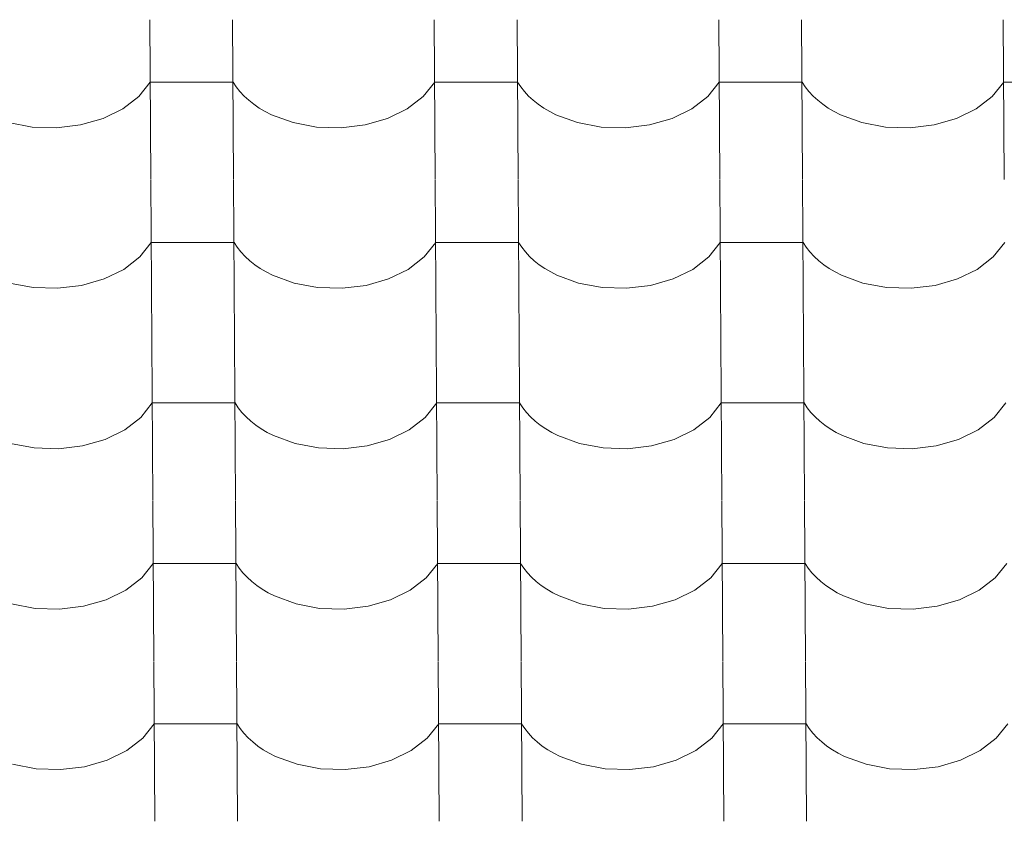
# Model space of a CAD drawing. Header units: millimetres. Extents: x -29001 to 109416, y -1251 to 13451.
# Tile 94 of 163: x -11177 to -10606, y 9963 to 10427. Entities that reach past the tile are written whole.
import ezdxf

# ---------------------------------------------------------------- set-up
doc = ezdxf.new("R2010")
doc.units = ezdxf.units.MM
doc.header["$MEASUREMENT"] = 0
doc.layers.add('POHLED JIŽNÍ_1_Konstrukce - nosné', color=7, linetype='Continuous')
doc.layers.add('POHLED JIŽNÍ_1_Nové_Výplně - Povrchové', color=7, linetype='Continuous')

# ---------------------------------------------------------------- blocks, each defined once
blk = doc.blocks.new('*X1', base_point=(-31394.74, -25864.88))
at = {"layer": 'POHLED JIŽNÍ_1_Nové_Výplně - Povrchové', "color": 21, "linetype": 'Continuous', "lineweight": 20, "true_color": 0xffaaaa}
for p, q in [((-11101.51, 10427.24), (-11100.93, 10334.56)), ((-11053.47, 10427.24), (-11052.89, 10334.56)), ((-10936.51, 10427.24), (-10935.93, 10334.56)), ((-10888.48, 10427.24), (-10887.9, 10334.56)), ((-10771.51, 10427.24), (-10770.93, 10334.56)), ((-10723.48, 10427.24), (-10722.9, 10334.56)), ((-10606.52, 10427.24), (-10605.94, 10334.56)), ((-11107.9, 10382.7), (-11101.28, 10391.08)), ((-11077.26, 10391.08), (-11101.28, 10391.08)), ((-11053.25, 10391.08), (-11077.26, 10391.08)), ((-11053.25, 10391.08), (-11051.41, 10388.29)), ((-11051.41, 10388.29), (-11049.27, 10385.59)), ((-10942.9, 10382.7), (-10936.28, 10391.08)), ((-10912.27, 10391.08), (-10936.28, 10391.08)), ((-10888.25, 10391.08), (-10912.27, 10391.08)), ((-10888.25, 10391.08), (-10886.41, 10388.29)), ((-10886.41, 10388.29), (-10884.27, 10385.59)), ((-10777.9, 10382.7), (-10771.29, 10391.08)), ((-10747.27, 10391.08), (-10771.29, 10391.08)), ((-10723.25, 10391.08), (-10747.27, 10391.08)), ((-10723.25, 10391.08), (-10721.41, 10388.29)), ((-10721.41, 10388.29), (-10719.27, 10385.59)), ((-10612.9, 10382.7), (-10606.29, 10391.08)), ((-10582.27, 10391.08), (-10606.29, 10391.08)), ((-11117.16, 10375.52), (-11107.9, 10382.7)), ((-11049.27, 10385.59), (-11046.84, 10383)), ((-11046.84, 10383), (-11044.15, 10380.54)), ((-10952.16, 10375.52), (-10942.9, 10382.7)), ((-10884.27, 10385.59), (-10881.85, 10383)), ((-10881.85, 10383), (-10879.15, 10380.54)), ((-10787.17, 10375.52), (-10777.9, 10382.7)), ((-10719.27, 10385.59), (-10716.85, 10383)), ((-10716.85, 10383), (-10714.15, 10380.54)), ((-10622.17, 10375.52), (-10612.9, 10382.7)), ((-11044.15, 10380.54), (-11041.19, 10378.21)), ((-11041.19, 10378.21), (-11037.99, 10376.04)), ((-11037.99, 10376.04), (-11034.57, 10374.02)), ((-10879.15, 10380.54), (-10876.19, 10378.21)), ((-10876.19, 10378.21), (-10873, 10376.04)), ((-10873, 10376.04), (-10869.57, 10374.02)), ((-10714.15, 10380.54), (-10711.2, 10378.21)), ((-10711.2, 10378.21), (-10708, 10376.04)), ((-10708, 10376.04), (-10704.57, 10374.02)), ((-11141.64, 10366.21), (-11128.6, 10369.93)), ((-11128.6, 10369.93), (-11117.16, 10375.52)), ((-11034.57, 10374.02), (-11030.94, 10372.17)), ((-11030.94, 10372.17), (-11018.46, 10367.6)), ((-10976.64, 10366.21), (-10963.61, 10369.93)), ((-10963.61, 10369.93), (-10952.16, 10375.52)), ((-10869.57, 10374.02), (-10865.94, 10372.17)), ((-10865.94, 10372.17), (-10853.47, 10367.6)), ((-10811.65, 10366.21), (-10798.61, 10369.93)), ((-10798.61, 10369.93), (-10787.17, 10375.52)), ((-10704.57, 10374.02), (-10700.94, 10372.17)), ((-10700.94, 10372.17), (-10688.47, 10367.6)), ((-10646.65, 10366.21), (-10633.61, 10369.93)), ((-10633.61, 10369.93), (-10622.17, 10375.52)), ((-11183.46, 10367.6), (-11169.79, 10365.01)), ((-11169.79, 10365.01), (-11155.6, 10364.54)), ((-11155.6, 10364.54), (-11141.64, 10366.21)), ((-11018.46, 10367.6), (-11004.79, 10365.01)), ((-11004.79, 10365.01), (-10990.61, 10364.54)), ((-10990.61, 10364.54), (-10976.64, 10366.21)), ((-10853.47, 10367.6), (-10839.79, 10365.01)), ((-10839.79, 10365.01), (-10825.61, 10364.54)), ((-10825.61, 10364.54), (-10811.65, 10366.21)), ((-10688.47, 10367.6), (-10674.79, 10365.01)), ((-10674.79, 10365.01), (-10660.61, 10364.54)), ((-10660.61, 10364.54), (-10646.65, 10366.21)), ((-11100.93, 10334.23), (-11100.35, 10241.55)), ((-11052.89, 10334.23), (-11052.31, 10241.55)), ((-10935.93, 10334.23), (-10935.35, 10241.55)), ((-10887.89, 10334.23), (-10887.31, 10241.55)), ((-10770.93, 10334.23), (-10770.35, 10241.55)), ((-10722.9, 10334.23), (-10722.32, 10241.55)), ((-11107.32, 10289.69), (-11100.7, 10298.07)), ((-11076.68, 10298.07), (-11100.7, 10298.07)), ((-11052.67, 10298.07), (-11076.68, 10298.07)), ((-11052.67, 10298.07), (-11050.82, 10295.28)), ((-10942.32, 10289.69), (-10935.7, 10298.07)), ((-10911.69, 10298.07), (-10935.7, 10298.07)), ((-10887.67, 10298.07), (-10911.69, 10298.07)), ((-10887.67, 10298.07), (-10885.83, 10295.28)), ((-10777.32, 10289.69), (-10770.71, 10298.07)), ((-10746.69, 10298.07), (-10770.71, 10298.07)), ((-10722.67, 10298.07), (-10746.69, 10298.07)), ((-10722.67, 10298.07), (-10720.83, 10295.28)), ((-10612.32, 10289.69), (-10605.71, 10298.07)), ((-11050.82, 10295.28), (-11048.69, 10292.58)), ((-11048.69, 10292.58), (-11046.26, 10290)), ((-11046.26, 10290), (-11043.57, 10287.53)), ((-10885.83, 10295.28), (-10883.69, 10292.58)), ((-10883.69, 10292.58), (-10881.26, 10290)), ((-10881.26, 10290), (-10878.57, 10287.53)), ((-10720.83, 10295.28), (-10718.69, 10292.58)), ((-10718.69, 10292.58), (-10716.27, 10290)), ((-10716.27, 10290), (-10713.57, 10287.53)), ((-11116.58, 10282.51), (-11107.32, 10289.69)), ((-11043.57, 10287.53), (-11040.61, 10285.2)), ((-11040.61, 10285.2), (-11037.41, 10283.03)), ((-10951.58, 10282.51), (-10942.32, 10289.69)), ((-10878.57, 10287.53), (-10875.61, 10285.2)), ((-10875.61, 10285.2), (-10872.41, 10283.03)), ((-10786.59, 10282.51), (-10777.32, 10289.69)), ((-10713.57, 10287.53), (-10710.62, 10285.2)), ((-10710.62, 10285.2), (-10707.42, 10283.03)), ((-10621.59, 10282.51), (-10612.32, 10289.69)), ((-11128.02, 10276.92), (-11116.58, 10282.51)), ((-11037.41, 10283.03), (-11033.99, 10281.01)), ((-11033.99, 10281.01), (-11030.35, 10279.16)), ((-11030.35, 10279.16), (-11017.88, 10274.59)), ((-10963.03, 10276.92), (-10951.58, 10282.51)), ((-10872.41, 10283.03), (-10868.99, 10281.01)), ((-10868.99, 10281.01), (-10865.36, 10279.16)), ((-10865.36, 10279.16), (-10852.89, 10274.59)), ((-10798.03, 10276.92), (-10786.59, 10282.51)), ((-10707.42, 10283.03), (-10703.99, 10281.01)), ((-10703.99, 10281.01), (-10700.36, 10279.16)), ((-10700.36, 10279.16), (-10687.89, 10274.59)), ((-10633.03, 10276.92), (-10621.59, 10282.51)), ((-11182.88, 10274.59), (-11169.2, 10272)), ((-11155.02, 10271.53), (-11141.06, 10273.2)), ((-11141.06, 10273.2), (-11128.02, 10276.92)), ((-11017.88, 10274.59), (-11004.21, 10272)), ((-10990.03, 10271.53), (-10976.06, 10273.2)), ((-10976.06, 10273.2), (-10963.03, 10276.92)), ((-10852.89, 10274.59), (-10839.21, 10272)), ((-10825.03, 10271.53), (-10811.06, 10273.2)), ((-10811.06, 10273.2), (-10798.03, 10276.92)), ((-10687.89, 10274.59), (-10674.21, 10272)), ((-10660.03, 10271.53), (-10646.07, 10273.2)), ((-10646.07, 10273.2), (-10633.03, 10276.92)), ((-11169.2, 10272), (-11155.02, 10271.53)), ((-11004.21, 10272), (-10990.03, 10271.53)), ((-10839.21, 10272), (-10825.03, 10271.53)), ((-10674.21, 10272), (-10660.03, 10271.53)), ((-11100.34, 10241.22), (-11099.77, 10148.54)), ((-11052.31, 10241.22), (-11051.73, 10148.54)), ((-10935.35, 10241.22), (-10934.77, 10148.54)), ((-10887.31, 10241.22), (-10886.73, 10148.54)), ((-10770.35, 10241.22), (-10769.77, 10148.54)), ((-10722.32, 10241.22), (-10721.74, 10148.54)), ((-11106.73, 10196.68), (-11100.12, 10205.06)), ((-11076.1, 10205.06), (-11100.12, 10205.06)), ((-11052.08, 10205.06), (-11076.1, 10205.06)), ((-11052.08, 10205.06), (-11050.24, 10202.27)), ((-10941.74, 10196.68), (-10935.12, 10205.06)), ((-10911.1, 10205.06), (-10935.12, 10205.06)), ((-10887.09, 10205.06), (-10911.1, 10205.06)), ((-10887.09, 10205.06), (-10885.25, 10202.27)), ((-10776.74, 10196.68), (-10770.12, 10205.06)), ((-10746.11, 10205.06), (-10770.12, 10205.06)), ((-10722.09, 10205.06), (-10746.11, 10205.06)), ((-10722.09, 10205.06), (-10720.25, 10202.27)), ((-10611.74, 10196.68), (-10605.13, 10205.06)), ((-11050.24, 10202.27), (-11048.1, 10199.57)), ((-11048.1, 10199.57), (-11045.68, 10196.99)), ((-10885.25, 10202.27), (-10883.11, 10199.57)), ((-10883.11, 10199.57), (-10880.68, 10196.99)), ((-10720.25, 10202.27), (-10718.11, 10199.57)), ((-10718.11, 10199.57), (-10715.69, 10196.99)), ((-11116, 10189.51), (-11106.73, 10196.68)), ((-11045.68, 10196.99), (-11042.98, 10194.52)), ((-11042.98, 10194.52), (-11040.03, 10192.2)), ((-10951, 10189.51), (-10941.74, 10196.68)), ((-10880.68, 10196.99), (-10877.99, 10194.52)), ((-10877.99, 10194.52), (-10875.03, 10192.2)), ((-10786, 10189.51), (-10776.74, 10196.68)), ((-10715.69, 10196.99), (-10712.99, 10194.52)), ((-10712.99, 10194.52), (-10710.03, 10192.2)), ((-10621.01, 10189.51), (-10611.74, 10196.68)), ((-11127.44, 10183.91), (-11116, 10189.51)), ((-11040.03, 10192.2), (-11036.83, 10190.02)), ((-11036.83, 10190.02), (-11033.41, 10188)), ((-11033.41, 10188), (-11029.77, 10186.15)), ((-10962.44, 10183.91), (-10951, 10189.51)), ((-10875.03, 10192.2), (-10871.83, 10190.02)), ((-10871.83, 10190.02), (-10868.41, 10188)), ((-10868.41, 10188), (-10864.78, 10186.15)), ((-10797.45, 10183.91), (-10786, 10189.51)), ((-10710.03, 10192.2), (-10706.84, 10190.02)), ((-10706.84, 10190.02), (-10703.41, 10188)), ((-10703.41, 10188), (-10699.78, 10186.15)), ((-10632.45, 10183.91), (-10621.01, 10189.51)), ((-11182.3, 10181.58), (-11168.62, 10178.99)), ((-11140.48, 10180.19), (-11127.44, 10183.91)), ((-11029.77, 10186.15), (-11017.3, 10181.58)), ((-11017.3, 10181.58), (-11003.63, 10178.99)), ((-10975.48, 10180.19), (-10962.44, 10183.91)), ((-10864.78, 10186.15), (-10852.3, 10181.58)), ((-10852.3, 10181.58), (-10838.63, 10178.99)), ((-10810.48, 10180.19), (-10797.45, 10183.91)), ((-10699.78, 10186.15), (-10687.31, 10181.58)), ((-10687.31, 10181.58), (-10673.63, 10178.99)), ((-10645.48, 10180.19), (-10632.45, 10183.91)), ((-11168.62, 10178.99), (-11154.44, 10178.52)), ((-11154.44, 10178.52), (-11140.48, 10180.19)), ((-11003.63, 10178.99), (-10989.44, 10178.52)), ((-10989.44, 10178.52), (-10975.48, 10180.19)), ((-10838.63, 10178.99), (-10824.45, 10178.52)), ((-10824.45, 10178.52), (-10810.48, 10180.19)), ((-10673.63, 10178.99), (-10659.45, 10178.52)), ((-10659.45, 10178.52), (-10645.48, 10180.19)), ((-11099.76, 10148.21), (-11099.18, 10055.54)), ((-11051.73, 10148.21), (-11051.15, 10055.54)), ((-10934.77, 10148.21), (-10934.19, 10055.54)), ((-10886.73, 10148.21), (-10886.15, 10055.54)), ((-10769.77, 10148.21), (-10769.19, 10055.54)), ((-10721.73, 10148.21), (-10721.15, 10055.54)), ((-11106.15, 10103.67), (-11099.54, 10112.05)), ((-11075.52, 10112.05), (-11099.54, 10112.05)), ((-11051.5, 10112.05), (-11075.52, 10112.05)), ((-11051.5, 10112.05), (-11049.66, 10109.26)), ((-11049.66, 10109.26), (-11047.52, 10106.56)), ((-10941.16, 10103.67), (-10934.54, 10112.05)), ((-10910.52, 10112.05), (-10934.54, 10112.05)), ((-10886.51, 10112.05), (-10910.52, 10112.05)), ((-10886.51, 10112.05), (-10884.66, 10109.26)), ((-10884.66, 10109.26), (-10882.53, 10106.56)), ((-10776.16, 10103.67), (-10769.54, 10112.05)), ((-10745.52, 10112.05), (-10769.54, 10112.05)), ((-10721.51, 10112.05), (-10745.52, 10112.05)), ((-10721.51, 10112.05), (-10719.67, 10109.26)), ((-10719.67, 10109.26), (-10717.53, 10106.56)), ((-10611.16, 10103.67), (-10604.54, 10112.05)), ((-11115.42, 10096.5), (-11106.15, 10103.67)), ((-11047.52, 10106.56), (-11045.1, 10103.98)), ((-11045.1, 10103.98), (-11042.4, 10101.51)), ((-10950.42, 10096.5), (-10941.16, 10103.67)), ((-10882.53, 10106.56), (-10880.1, 10103.98)), ((-10880.1, 10103.98), (-10877.41, 10101.51)), ((-10785.42, 10096.5), (-10776.16, 10103.67)), ((-10717.53, 10106.56), (-10715.1, 10103.98)), ((-10715.1, 10103.98), (-10712.41, 10101.51)), ((-10620.43, 10096.5), (-10611.16, 10103.67)), ((-11126.86, 10090.91), (-11115.42, 10096.5)), ((-11042.4, 10101.51), (-11039.45, 10099.19)), ((-11039.45, 10099.19), (-11036.25, 10097.01)), ((-11036.25, 10097.01), (-11032.82, 10094.99)), ((-10961.86, 10090.91), (-10950.42, 10096.5)), ((-10877.41, 10101.51), (-10874.45, 10099.19)), ((-10874.45, 10099.19), (-10871.25, 10097.01)), ((-10871.25, 10097.01), (-10867.83, 10094.99)), ((-10796.86, 10090.91), (-10785.42, 10096.5)), ((-10712.41, 10101.51), (-10709.45, 10099.19)), ((-10709.45, 10099.19), (-10706.25, 10097.01)), ((-10706.25, 10097.01), (-10702.83, 10094.99)), ((-10631.87, 10090.91), (-10620.43, 10096.5)), ((-11139.9, 10087.18), (-11126.86, 10090.91)), ((-11032.82, 10094.99), (-11029.19, 10093.14)), ((-11029.19, 10093.14), (-11016.72, 10088.57)), ((-10974.9, 10087.18), (-10961.86, 10090.91)), ((-10867.83, 10094.99), (-10864.19, 10093.14)), ((-10864.19, 10093.14), (-10851.72, 10088.57)), ((-10809.9, 10087.18), (-10796.86, 10090.91)), ((-10702.83, 10094.99), (-10699.2, 10093.14)), ((-10699.2, 10093.14), (-10686.72, 10088.57)), ((-10644.9, 10087.18), (-10631.87, 10090.91)), ((-11181.72, 10088.57), (-11168.04, 10085.98)), ((-11168.04, 10085.98), (-11153.86, 10085.51)), ((-11153.86, 10085.51), (-11139.9, 10087.18)), ((-11016.72, 10088.57), (-11003.04, 10085.98)), ((-11003.04, 10085.98), (-10988.86, 10085.51)), ((-10988.86, 10085.51), (-10974.9, 10087.18)), ((-10851.72, 10088.57), (-10838.05, 10085.98)), ((-10838.05, 10085.98), (-10823.87, 10085.51)), ((-10823.87, 10085.51), (-10809.9, 10087.18)), ((-10686.72, 10088.57), (-10673.05, 10085.98)), ((-10673.05, 10085.98), (-10658.87, 10085.51)), ((-10658.87, 10085.51), (-10644.9, 10087.18)), ((-11099.18, 10055.2), (-11098.6, 9962.53)), ((-11051.15, 10055.2), (-11050.57, 9962.53)), ((-10934.18, 10055.2), (-10933.6, 9962.53)), ((-10886.15, 10055.2), (-10885.57, 9962.53)), ((-10769.19, 10055.2), (-10768.61, 9962.53)), ((-10721.15, 10055.2), (-10720.57, 9962.53)), ((-11105.57, 10010.66), (-11098.96, 10019.04)), ((-11074.94, 10019.04), (-11098.96, 10019.04)), ((-11050.92, 10019.04), (-11074.94, 10019.04)), ((-11050.92, 10019.04), (-11049.08, 10016.25)), ((-11049.08, 10016.25), (-11046.94, 10013.56)), ((-10940.57, 10010.66), (-10933.96, 10019.04)), ((-10909.94, 10019.04), (-10933.96, 10019.04)), ((-10885.92, 10019.04), (-10909.94, 10019.04)), ((-10885.92, 10019.04), (-10884.08, 10016.25)), ((-10884.08, 10016.25), (-10881.94, 10013.56)), ((-10775.58, 10010.66), (-10768.96, 10019.04)), ((-10744.94, 10019.04), (-10768.96, 10019.04)), ((-10720.93, 10019.04), (-10744.94, 10019.04)), ((-10720.93, 10019.04), (-10719.08, 10016.25)), ((-10719.08, 10016.25), (-10716.95, 10013.56)), ((-10610.58, 10010.66), (-10603.96, 10019.04)), ((-11114.84, 10003.49), (-11105.57, 10010.66)), ((-11046.94, 10013.56), (-11044.52, 10010.97)), ((-11044.52, 10010.97), (-11041.82, 10008.5)), ((-10949.84, 10003.49), (-10940.57, 10010.66)), ((-10881.94, 10013.56), (-10879.52, 10010.97)), ((-10879.52, 10010.97), (-10876.82, 10008.5)), ((-10784.84, 10003.49), (-10775.58, 10010.66)), ((-10716.95, 10013.56), (-10714.52, 10010.97)), ((-10714.52, 10010.97), (-10711.83, 10008.5)), ((-10619.84, 10003.49), (-10610.58, 10010.66)), ((-11041.82, 10008.5), (-11038.87, 10006.18)), ((-11038.87, 10006.18), (-11035.67, 10004)), ((-10876.82, 10008.5), (-10873.87, 10006.18)), ((-10873.87, 10006.18), (-10870.67, 10004)), ((-10711.83, 10008.5), (-10708.87, 10006.18)), ((-10708.87, 10006.18), (-10705.67, 10004)), ((-11126.28, 9997.9), (-11114.84, 10003.49)), ((-11035.67, 10004), (-11032.24, 10001.98)), ((-11032.24, 10001.98), (-11028.61, 10000.13)), ((-11028.61, 10000.13), (-11016.14, 9995.56)), ((-10961.28, 9997.9), (-10949.84, 10003.49)), ((-10870.67, 10004), (-10867.25, 10001.98)), ((-10867.25, 10001.98), (-10863.61, 10000.13)), ((-10863.61, 10000.13), (-10851.14, 9995.56)), ((-10796.28, 9997.9), (-10784.84, 10003.49)), ((-10705.67, 10004), (-10702.25, 10001.98)), ((-10702.25, 10001.98), (-10698.62, 10000.13)), ((-10698.62, 10000.13), (-10686.14, 9995.56)), ((-10631.29, 9997.9), (-10619.84, 10003.49)), ((-11181.14, 9995.56), (-11167.46, 9992.97)), ((-11153.28, 9992.5), (-11139.31, 9994.17)), ((-11139.31, 9994.17), (-11126.28, 9997.9)), ((-11016.14, 9995.56), (-11002.46, 9992.97)), ((-10988.28, 9992.5), (-10974.32, 9994.17)), ((-10974.32, 9994.17), (-10961.28, 9997.9)), ((-10851.14, 9995.56), (-10837.47, 9992.97)), ((-10823.28, 9992.5), (-10809.32, 9994.17)), ((-10809.32, 9994.17), (-10796.28, 9997.9)), ((-10686.14, 9995.56), (-10672.47, 9992.97)), ((-10658.29, 9992.5), (-10644.32, 9994.17)), ((-10644.32, 9994.17), (-10631.29, 9997.9)), ((-11167.46, 9992.97), (-11153.28, 9992.5)), ((-11002.46, 9992.97), (-10988.28, 9992.5)), ((-10837.47, 9992.97), (-10823.28, 9992.5)), ((-10672.47, 9992.97), (-10658.29, 9992.5))]:
    blk.add_line(p, q, dxfattribs=at)

msp = doc.modelspace()

# ---------------------------------------------------------------- block references
at = {"layer": 'POHLED JIŽNÍ_1_Konstrukce - nosné', "color": 9, "linetype": 'Continuous', "lineweight": 13}
msp.add_blockref('*X1', (-31394.74, -25864.88), dxfattribs=at)

doc.saveas('drawing.dxf')
